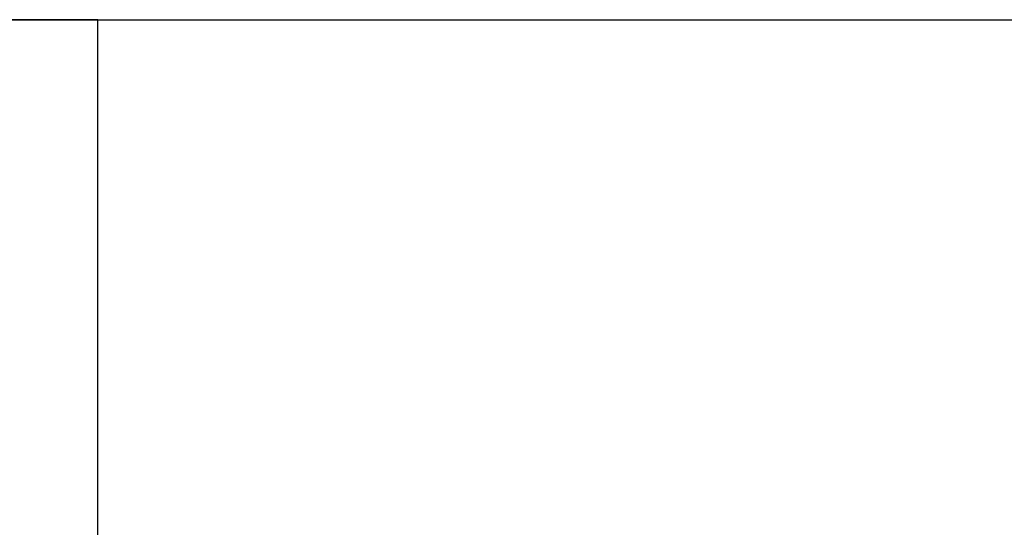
# Model space of a CAD drawing. Header units: metres. Extents: x 391.1 to 427.5, y 12.5 to 28.4.
# Tile 165 of 209: x 407.349 to 407.697, y 27.531 to 27.71. Entities that reach past the tile are written whole.
import ezdxf

# ---------------------------------------------------------------- set-up
doc = ezdxf.new("R2010")
doc.units = ezdxf.units.M
doc.layers.add('A-WALL-____-MCUT', color=7, linetype='Continuous', lineweight=25)
doc.layers.add('A-WALL-____-OTLN', color=7, linetype='Continuous', lineweight=25)

# ---------------------------------------------------------------- blocks, each defined once
blk = doc.blocks.new('Family - Evans PA-152028-03_CLI_AIGUA_P0A')
at = {"layer": 'A-WALL-____-MCUT', "color": 253, "true_color": 0xaaaaaa}
for p, q in [((1.66046, 0.2), (0, 0.2)), ((0, 0.2), (0, 0))]:
    blk.add_line(p, q, dxfattribs=at)
at = {"layer": 'A-WALL-____-OTLN', "color": 253, "true_color": 0xaaaaaa}
for p, q in [((0, 0.2), (0, 0)), ((1.66046, 0.2), (0, 0.2))]:
    blk.add_line(p, q, dxfattribs=at)
blk = doc.blocks.new('Family - Evans PA-152288-03_CLI_AIGUA_P0A')
at = {"layer": 'A-WALL-____-MCUT', "color": 253, "true_color": 0xaaaaaa}
blk.add_line((0, 0), (3.00106, 0), dxfattribs=at)
at = {"layer": 'A-WALL-____-OTLN', "color": 253, "true_color": 0xaaaaaa}
blk.add_line((0, 0), (3.00106, 0), dxfattribs=at)
at = {"layer": 'A-WALL-____-OTLN', "color": 253, "lineweight": 18, "true_color": 0xaaaaaa}
blk.add_line((0, 0), (3.00106, 0), dxfattribs=at)
blk = doc.blocks.new('LONDR55-XX_ZZ-ARQ-CAA-M3D-Londres55_ifc-1-03_CLI_AIGUA_P0A')
at = {"layer": 'A-WALL-____-OTLN', "color": 253, "lineweight": 18, "true_color": 0xaaaaaa}
blk.add_blockref('Family - Evans PA-152288-03_CLI_AIGUA_P0A', (405.77587, 27.70959), dxfattribs=at)
at = {"layer": 'A-WALL-____-OTLN', "color": 253, "lineweight": 18, "true_color": 0xaaaaaa, "rotation": 270}
blk.add_blockref('Family - Evans PA-152028-03_CLI_AIGUA_P0A', (407.17693, 27.70959), dxfattribs=at)

msp = doc.modelspace()

# ---------------------------------------------------------------- block references
at = {"lineweight": 5}
msp.add_blockref('LONDR55-XX_ZZ-ARQ-CAA-M3D-Londres55_ifc-1-03_CLI_AIGUA_P0A', (0, 0), dxfattribs=at)

doc.saveas('drawing.dxf')
